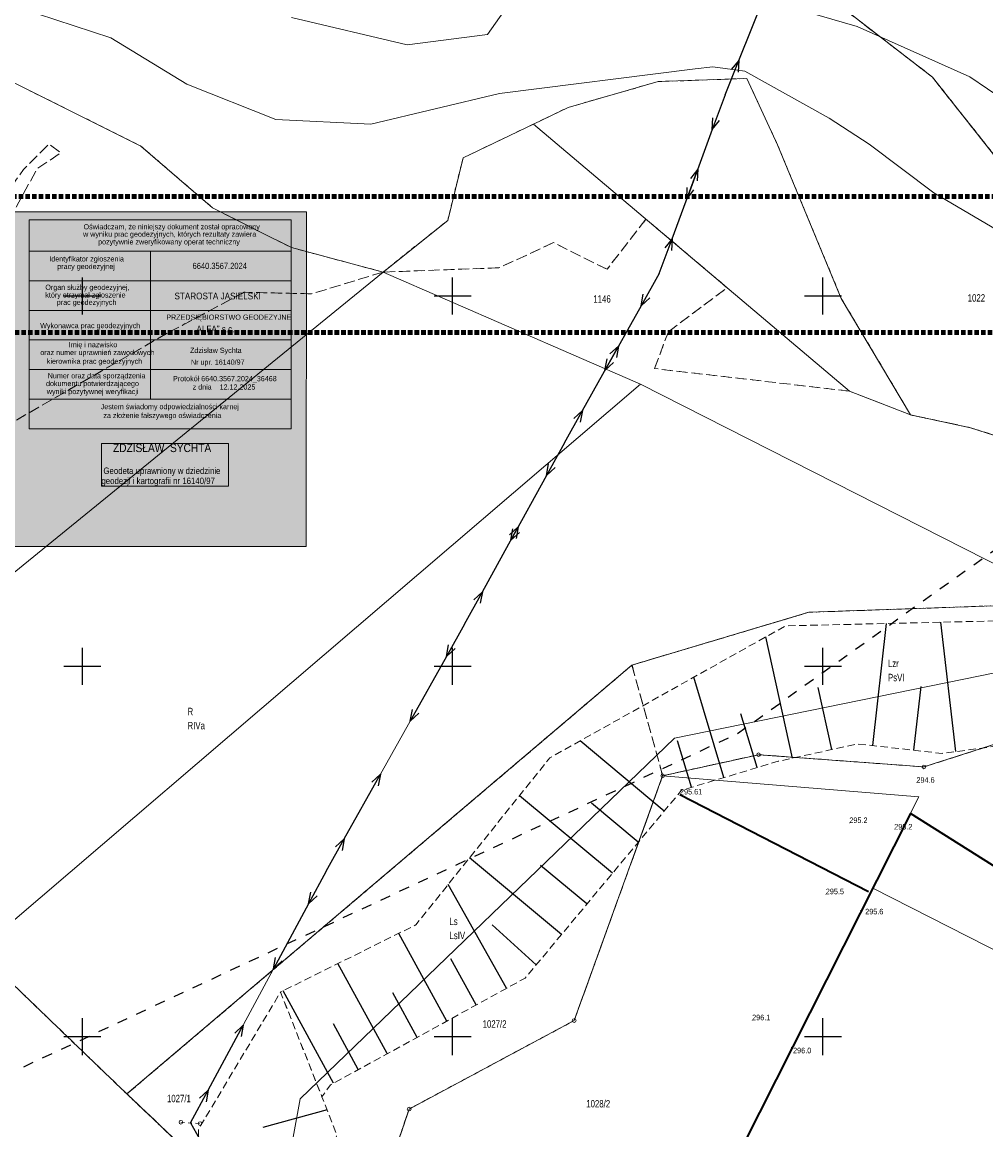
# Model space of a CAD drawing. Header units: metres. Extents: x 7527663 to 7537587, y 5492976 to 5503267.
# Tile 242 of 256: x 7531992 to 7532122, y 5499237 to 5499387. Entities that reach past the tile are written whole.
import ezdxf
from ezdxf.enums import TextEntityAlignment as Align

# ---------------------------------------------------------------- set-up
doc = ezdxf.new("R2010")
doc.units = ezdxf.units.M
for name, pattern in [('1.0_0.5', [1.5, 1, -0.5]), ('1.4_1.4', [2.8, 1.4, -1.4]), ('1.5_0.5', [2, 1.5, -0.5]), ('2', [0.9, 0.6, -0.3]), ('219-500', [0]), ('egkk-500', [2, 1.5, -0.5]), ('egug-500', [1, 0.5, -0.5]), ('suep_nn_500', [0]), ('supp_500', [1, 0.5, -0.5])]:
    doc.linetypes.add(name, pattern=pattern)
doc.layers.get('0').update_dxf_attribs({"color": 2, "lineweight": 5})
doc.styles.get("Standard").update_dxf_attribs({"font": 'Working1250', "width": 0.75})
doc.linetypes.add('902-500', pattern='A,3.75,0,[1,ksztalty.shx,S=0.5,R=0,X=0,Y=0],3.75', length=7.5)

# ---------------------------------------------------------------- blocks, each defined once
blk = doc.blocks.new('203')
at = {"linetype": 'Continuous', "lineweight": 0}
h = blk.add_hatch(color=0, dxfattribs=at)
edge = h.paths.add_edge_path()
edge.add_arc((0, 0), 0.045, 0, 360)
blk = doc.blocks.new('202')
at = {"color": 0, "linetype": 'Continuous', "lineweight": 0}
blk.add_circle((0, 0), 0.25, dxfattribs=at)
blk = doc.blocks.new('SUEP1')
at = {"color": 0, "linetype": 'Continuous'}
for p, q in [((0, 0), (5, 0)), ((5, 0), (3.5, 0.5)), ((5, 0), (3.5, -0.5)), ((5, 0), (15, 0)), ((15, 0), (13.5, 0.5)), ((15, 0), (13.5, -0.5))]:
    blk.add_line(p, q, dxfattribs=at)
blk = doc.blocks.new('SM05')
at = {"color": 0, "linetype": 'Continuous', "lineweight": 13}
blk.add_circle((0, 0), 0.25, dxfattribs=at)
blk = doc.blocks.new('RAMKA500K')
at = {"color": 0}
for p, q in [((0, 247.5), (0, 250)), ((0, 250), (2.5, 250)), ((47.5, 250), (52.5, 250)), ((50, 247.5), (50, 250)), ((97.5, 250), (102.5, 250)), ((100, 247.5), (100, 250)), ((397.5, 250), (400, 250)), ((400, 247.5), (400, 250)), ((0, 97.5), (0, 102.5)), ((50, 97.5), (50, 102.5)), ((100, 97.5), (100, 102.5)), ((400, 97.5), (400, 102.5)), ((0, 100), (2.5, 100)), ((47.5, 100), (52.5, 100)), ((97.5, 100), (102.5, 100)), ((397.5, 100), (400, 100)), ((0, 47.5), (0, 52.5)), ((50, 47.5), (50, 52.5)), ((100, 47.5), (100, 52.5)), ((400, 47.5), (400, 52.5)), ((0, 50), (2.5, 50)), ((47.5, 50), (52.5, 50)), ((97.5, 50), (102.5, 50)), ((397.5, 50), (400, 50)), ((0, 0), (0, 2.5)), ((50, 0), (50, 2.5)), ((100, 0), (100, 2.5)), ((400, 0), (400, 2.5)), ((0, 0), (2.5, 0)), ((47.5, 0), (52.5, 0)), ((97.5, 0), (102.5, 0)), ((397.5, 0), (400, 0))]:
    blk.add_line(p, q, dxfattribs=at)
blk = doc.blocks.new('PW01')
at = {"linetype": 'Continuous', "lineweight": 13}
h = blk.add_hatch(color=0, dxfattribs=at)
edge = h.paths.add_edge_path()
edge.add_arc((0, 0), 0.045, 0, 360)

msp = doc.modelspace()

# ---------------------------------------------------------------- hatches: boundary and pattern name
at = {"layer": 'Pieczątka na wyrysie', "linetype": 'CONTINUOUS', "lineweight": 13}
for points in [[(7531898.56, 5499316.18), (7531898.56, 5499361.38), (7532030.26, 5499361.38), (7532030.23, 5499316.18)], [(7532002.57, 5499324.3), (7532019.75, 5499324.3), (7532019.75, 5499330.06), (7532002.57, 5499330.06)]]:
    msp.add_hatch(color=0, dxfattribs=at).paths.add_polyline_path(points)

# ---------------------------------------------------------------- linework, layer by layer
at = {"layer": '000 Inne (niezydentyfikowane)', "color": 7, "linetype": 'CONTINUOUS', "lineweight": 25, "flags": 128}
for points in [[(7532106.75, 5499289.28), (7532108.6, 5499305.77)], [(7532117.97, 5499288.48), (7532115.91, 5499305.95)], [(7532095.89, 5499287.59), (7532092.31, 5499303.98)], [(7532086.62, 5499284.97), (7532082.56, 5499298.51)], [(7532101.2, 5499288.75), (7532099.37, 5499297.13)], [(7532112.28, 5499288.66), (7532113.25, 5499297.28)], [(7532091.1, 5499286.31), (7532088.92, 5499293.58)], [(7532078.57, 5499280.44), (7532067.2, 5499289.91)], [(7532082.27, 5499283.66), (7532080.38, 5499289.95)], [(7532071.59, 5499272.05), (7532059.02, 5499282.52)], [(7532075.07, 5499276.24), (7532068.75, 5499281.5)], [(7532064.69, 5499263.77), (7532052.27, 5499274.11)], [(7532068.13, 5499267.9), (7532061.88, 5499273.1)], [(7532057.28, 5499256.51), (7532049.39, 5499270.53)], [(7532049.21, 5499252.09), (7532042.72, 5499263.93)], [(7532061.29, 5499259.67), (7532055.34, 5499265.1)], [(7532041.18, 5499247.69), (7532034.51, 5499259.86)], [(7532053.17, 5499254.26), (7532049.76, 5499260.49)], [(7532033.93, 5499243.71), (7532027.1, 5499256.18)], [(7532045.2, 5499249.89), (7532041.91, 5499255.89)], [(7532037.26, 5499245.54), (7532033.89, 5499251.7)], [(7532033.06, 5499240.08), (7532024.36, 5499237.72)]]:
    msp.add_lwpolyline(points, dxfattribs=at)
at = {"layer": '217-kontur klasyfikacyjny', "color": 7, "linetype": 'egkk-500', "lineweight": 18, "flags": 128}
for points in [[(7532102.96, 5499388.67), (7532114.78, 5499379.56)], [(7532114.78, 5499379.56), (7532123.23, 5499368.89)], [(7532076.11, 5499360.38), (7532070.85, 5499353.6)], [(7532087.07, 5499351.11), (7532076.11, 5499360.38)], [(7532063.64, 5499357.2), (7532056.24, 5499353.8)], [(7532070.85, 5499353.6), (7532063.64, 5499357.2)], [(7532056.24, 5499353.8), (7532040.6, 5499353.23)], [(7532040.6, 5499353.23), (7532030.96, 5499350.29)], [(7532021.84, 5499350.5), (7532011.45, 5499344.97)], [(7532030.96, 5499350.29), (7532021.84, 5499350.5)], [(7532079.14, 5499345.17), (7532087.07, 5499351.11)], [(7532011.45, 5499344.97), (7531982.44, 5499328.27)], [(7532077.25, 5499340.2), (7532079.14, 5499345.17)], [(7532103.59, 5499337.15), (7532077.25, 5499340.2)], [(7532111.85, 5499333.94), (7532103.59, 5499337.15)], [(7532119.94, 5499332.21), (7532111.85, 5499333.94)], [(7532125.17, 5499330.55), (7532119.94, 5499332.21)], [(7532074.22, 5499300.16), (7532098.1, 5499307.29)], [(7532098.1, 5499307.29), (7532074.22, 5499300.16)], [(7532098.1, 5499307.29), (7532133.61, 5499308.53)], [(7532133.61, 5499308.53), (7532098.1, 5499307.29)], [(7532006.01, 5499242.25), (7532074.22, 5499300.16)], [(7532074.22, 5499300.16), (7532006.01, 5499242.25)], [(7532074.22, 5499300.16), (7532078.36, 5499285.21)], [(7532078.36, 5499285.21), (7532074.22, 5499300.16)], [(7532113.65, 5499286.41), (7532145.15, 5499296.51)], [(7532145.15, 5499296.51), (7532113.65, 5499286.41)], [(7532078.36, 5499285.21), (7532091.32, 5499288.06)], [(7532091.32, 5499288.06), (7532078.36, 5499285.21)], [(7532091.32, 5499288.06), (7532113.65, 5499286.41)], [(7532113.65, 5499286.41), (7532091.32, 5499288.06)], [(7532066.41, 5499252.16), (7532078.36, 5499285.21)], [(7532078.36, 5499285.21), (7532066.41, 5499252.16)], [(7531982.7, 5499264.7), (7532006.01, 5499242.25)], [(7532006.01, 5499242.25), (7531982.7, 5499264.7)], [(7532044.13, 5499240.21), (7532066.41, 5499252.16)], [(7532066.41, 5499252.16), (7532044.13, 5499240.21)], [(7532014.96, 5499233.76), (7532006.01, 5499242.25)], [(7532006.01, 5499242.25), (7532014.96, 5499233.76)], [(7532040.25, 5499228.82), (7532044.13, 5499240.21)], [(7532044.13, 5499240.21), (7532040.25, 5499228.82)]]:
    msp.add_lwpolyline(points, dxfattribs=at)
at = {"layer": '218-kontur użytku gruntowego', "color": 7, "linetype": 'egug-500', "lineweight": 18, "flags": 128}
for points in [[(7532102.96, 5499388.67), (7532114.78, 5499379.56)], [(7532114.78, 5499379.56), (7532102.96, 5499388.67)], [(7532065.59, 5499375.46), (7532077.74, 5499378.95)], [(7532077.74, 5499378.95), (7532089.73, 5499379.37)], [(7532089.73, 5499379.37), (7532093.88, 5499370.41)], [(7532114.78, 5499379.56), (7532123.23, 5499368.89)], [(7532123.23, 5499368.89), (7532114.78, 5499379.56)], [(7531990.87, 5499378.74), (7531997.9, 5499375.24)], [(7531997.9, 5499375.24), (7532007.91, 5499370.24)], [(7532060.92, 5499373.22), (7532065.59, 5499375.46)], [(7532051.4, 5499368.65), (7532060.92, 5499373.22)], [(7532007.91, 5499370.24), (7532013.07, 5499365.79)], [(7532093.88, 5499370.41), (7532102.48, 5499349.68)], [(7532049.34, 5499360.21), (7532051.4, 5499368.65)], [(7532013.07, 5499365.79), (7532017.58, 5499361.91)], [(7532017.58, 5499361.91), (7532023.71, 5499358.81)], [(7532040.6, 5499353.23), (7532049.34, 5499360.21)], [(7532076.11, 5499360.38), (7532070.85, 5499353.6)], [(7532087.07, 5499351.11), (7532076.11, 5499360.38)], [(7532023.71, 5499358.81), (7532028.23, 5499356.53)], [(7532028.23, 5499356.53), (7532040.6, 5499353.23)], [(7532063.64, 5499357.2), (7532056.24, 5499353.8)], [(7532070.85, 5499353.6), (7532063.64, 5499357.2)], [(7532056.24, 5499353.8), (7532040.6, 5499353.23)], [(7532040.6, 5499353.23), (7532030.96, 5499350.29)], [(7532021.84, 5499350.5), (7532011.45, 5499344.97)], [(7532030.96, 5499350.29), (7532021.84, 5499350.5)], [(7532079.14, 5499345.17), (7532087.07, 5499351.11)], [(7532102.48, 5499349.68), (7532111.85, 5499333.94)], [(7532011.45, 5499344.97), (7531982.44, 5499328.27)], [(7532077.25, 5499340.2), (7532079.14, 5499345.17)], [(7532103.59, 5499337.15), (7532077.25, 5499340.2)], [(7532111.85, 5499333.94), (7532103.59, 5499337.15)], [(7532119.94, 5499332.21), (7532111.85, 5499333.94)], [(7532111.85, 5499333.94), (7532119.94, 5499332.21)], [(7532125.17, 5499330.55), (7532119.94, 5499332.21)], [(7532119.94, 5499332.21), (7532125.17, 5499330.55)], [(7532074.22, 5499300.16), (7532098.1, 5499307.29)], [(7532098.1, 5499307.29), (7532074.22, 5499300.16)], [(7532098.1, 5499307.29), (7532133.61, 5499308.53)], [(7532133.61, 5499308.53), (7532098.1, 5499307.29)], [(7532006.01, 5499242.25), (7532074.22, 5499300.16)], [(7532074.22, 5499300.16), (7532006.01, 5499242.25)], [(7532074.22, 5499300.16), (7532078.36, 5499285.21)], [(7532078.36, 5499285.21), (7532074.22, 5499300.16)], [(7532113.65, 5499286.41), (7532145.15, 5499296.51)], [(7532145.15, 5499296.51), (7532113.65, 5499286.41)], [(7532078.36, 5499285.21), (7532091.32, 5499288.06)], [(7532091.32, 5499288.06), (7532078.36, 5499285.21)], [(7532091.32, 5499288.06), (7532113.65, 5499286.41)], [(7532113.65, 5499286.41), (7532091.32, 5499288.06)], [(7532066.41, 5499252.16), (7532078.36, 5499285.21)], [(7532078.36, 5499285.21), (7532066.41, 5499252.16)], [(7531982.7, 5499264.7), (7532006.01, 5499242.25)], [(7532006.01, 5499242.25), (7531982.7, 5499264.7)], [(7532044.13, 5499240.21), (7532066.41, 5499252.16)], [(7532066.41, 5499252.16), (7532044.13, 5499240.21)], [(7532014.96, 5499233.76), (7532006.01, 5499242.25)], [(7532006.01, 5499242.25), (7532014.96, 5499233.76)], [(7532040.25, 5499228.82), (7532044.13, 5499240.21)], [(7532044.13, 5499240.21), (7532040.25, 5499228.82)]]:
    msp.add_lwpolyline(points, dxfattribs=at)
at = {"layer": '219-działka ewidencyjna', "color": 3, "linetype": '219-500', "lineweight": 18, "flags": 128}
for points in [[(7532114.78, 5499379.56), (7532102.96, 5499388.67)], [(7532077.74, 5499378.95), (7532065.59, 5499375.46)], [(7532089.73, 5499379.37), (7532077.74, 5499378.95)], [(7532093.88, 5499370.41), (7532089.73, 5499379.37)], [(7532123.23, 5499368.89), (7532114.78, 5499379.56)], [(7531997.9, 5499375.24), (7531990.87, 5499378.74)], [(7532007.91, 5499370.24), (7531997.9, 5499375.24)], [(7532065.59, 5499375.46), (7532060.92, 5499373.22)], [(7532060.92, 5499373.22), (7532051.4, 5499368.65)], [(7532103.59, 5499337.15), (7532060.92, 5499373.22)], [(7532013.07, 5499365.79), (7532007.91, 5499370.24)], [(7532102.48, 5499349.68), (7532093.88, 5499370.41)], [(7532051.4, 5499368.65), (7532049.34, 5499360.21)], [(7532017.58, 5499361.91), (7532013.07, 5499365.79)], [(7532023.71, 5499358.81), (7532017.58, 5499361.91)], [(7532049.34, 5499360.21), (7532040.6, 5499353.23)], [(7532028.23, 5499356.53), (7532023.71, 5499358.81)], [(7532040.6, 5499353.23), (7532028.23, 5499356.53)], [(7532040.6, 5499353.23), (7531960.98, 5499288.44)], [(7532075.35, 5499338.09), (7532040.6, 5499353.23)], [(7532111.85, 5499333.94), (7532102.48, 5499349.68)], [(7532075.35, 5499338.09), (7531989.92, 5499265)], [(7532133.61, 5499308.53), (7532075.35, 5499338.09)], [(7532111.85, 5499333.94), (7532103.59, 5499337.15)], [(7532119.94, 5499332.21), (7532111.85, 5499333.94)], [(7532125.17, 5499330.55), (7532119.94, 5499332.21)], [(7532098.1, 5499307.29), (7532074.22, 5499300.16)], [(7532133.61, 5499308.53), (7532098.1, 5499307.29)], [(7532148.62, 5499304.29), (7532079.96, 5499290.29)], [(7532074.22, 5499300.16), (7532006.01, 5499242.25)], [(7532145.15, 5499296.51), (7532113.65, 5499286.41)], [(7532079.96, 5499290.29), (7532029.43, 5499241.58)], [(7532091.32, 5499288.06), (7532078.36, 5499285.21)], [(7532113.65, 5499286.41), (7532091.32, 5499288.06)], [(7532078.36, 5499285.21), (7532066.41, 5499252.16)], [(7532112.97, 5499282.36), (7532078.36, 5499285.21)], [(7532112.97, 5499282.36), (7532106.74, 5499270.02)], [(7532106.74, 5499270.02), (7532078.05, 5499213.37)], [(7532155.65, 5499245.14), (7532106.74, 5499270.02)], [(7532066.41, 5499252.16), (7532044.13, 5499240.21)], [(7532014.96, 5499233.76), (7532006.01, 5499242.25)], [(7532029.43, 5499241.58), (7532022.54, 5499203.89)], [(7532044.13, 5499240.21), (7532040.25, 5499228.82)]]:
    msp.add_lwpolyline(points, dxfattribs=at)
at = {"layer": 'jezdnia', "color": 7, "linetype": '1.5_0.5', "lineweight": 18, "flags": 128}
msp.add_lwpolyline([(7531969.4, 5499308.58), (7531968.35, 5499320.05), (7531969.57, 5499325.86), (7531974.09, 5499338.62), (7531978.74, 5499346.86), (7531985.26, 5499354.31), (7531990.84, 5499361.62), (7531993.9, 5499367.2), (7531997.09, 5499369.33), (7531995.5, 5499370.53), (7531992.04, 5499367.07), (7531986.59, 5499359.23), (7531983.53, 5499355.64), (7531977.68, 5499349.79), (7531974.36, 5499344.47), (7531969.84, 5499334.5), (7531966.12, 5499324.26), (7531965.31, 5499309.77), (7531965.48, 5499307.05), (7531967.02, 5499301.85), (7531967.7, 5499298.27), (7531966.25, 5499291.8), (7531964.72, 5499285.92), (7531962.84, 5499279.1), (7531950.49, 5499247.12), (7531944.68, 5499230.6), (7531942.29, 5499217.88), (7531936.99, 5499205.72), (7531936.41, 5499196.09), (7531941.01, 5499191.33), (7531941.12, 5499201.28), (7531941.2, 5499205.12), (7531941.97, 5499208.27), (7531944.1, 5499212.49), (7531945.12, 5499216.57), (7531945.97, 5499221.94), (7531946.66, 5499227.39), (7531948.45, 5499233.95), (7531954.2, 5499249.3), (7531964.89, 5499274.16), (7531968.12, 5499286.69), (7531969.66, 5499295.12), (7531970.08, 5499300.06)], close=True, dxfattribs=at)
at = {"layer": 'Miejsce błędu lub ostrzeżenia po kontroli', "color": 1, "linetype": '2', "lineweight": 100, "flags": 128}
for points in [[(7532332.28, 5499345.07), (7532332.28, 5499635.58), (7531916.58, 5499635.58), (7531916.58, 5499345.07)], [(7532312.59, 5499072.92), (7532312.59, 5499363.43), (7531896.89, 5499363.43), (7531896.89, 5499072.92)]]:
    msp.add_lwpolyline(points, close=True, dxfattribs=at)
at = {"layer": 'ogrodzenie trwałe', "color": 7, "linetype": '902-500', "lineweight": 35, "flags": 128}
for points in [[(7532080.7, 5499282.69), (7532106.17, 5499269.59)], [(7532082.4, 5499173.37), (7532112.5, 5499161.52), (7532125.81, 5499187.79), (7532136.54, 5499208.86), (7532147.19, 5499229.81), (7532157.85, 5499251.02), (7532137.25, 5499264.08), (7532111.85, 5499280.11), (7532061.97, 5499181.35), (7532076.81, 5499175.56)]]:
    msp.add_lwpolyline(points, dxfattribs=at)
at = {"layer": 'Pieczątka na wyrysie', "color": 7, "linetype": 'CONTINUOUS', "lineweight": 13, "flags": 128}
msp.add_lwpolyline([(7531898.56, 5499316.18), (7531898.56, 5499361.38), (7532030.26, 5499361.38), (7532030.23, 5499316.18)], close=True, dxfattribs=at)
at = {"layer": 'Pieczątka na wyrysie', "color": 1, "linetype": 'CONTINUOUS', "lineweight": 13, "flags": 128}
for points in [[(7531992.82, 5499360.3), (7531992.82, 5499332.06)], [(7532028.2, 5499360.3), (7531992.82, 5499360.3)], [(7532028.19, 5499360.3), (7532028.19, 5499332.06)], [(7532028.19, 5499356.06), (7531992.82, 5499356.06)], [(7532009.21, 5499336.06), (7532009.21, 5499356.06)], [(7532028.19, 5499352.06), (7531992.82, 5499352.06)], [(7532028.19, 5499348.06), (7531992.82, 5499348.06)], [(7532028.19, 5499344.06), (7531992.82, 5499344.06)], [(7532028.19, 5499340.06), (7531992.82, 5499340.06)], [(7532028.19, 5499336.06), (7531992.82, 5499336.06)], [(7532028.19, 5499332.06), (7531992.82, 5499332.06)]]:
    msp.add_lwpolyline(points, dxfattribs=at)
at = {"layer": 'Pieczątka na wyrysie', "color": 0, "linetype": 'CONTINUOUS', "lineweight": 13, "flags": 128}
msp.add_lwpolyline([(7532002.57, 5499324.3), (7532019.75, 5499324.3), (7532019.75, 5499330.06), (7532002.57, 5499330.06)], close=True, dxfattribs=at)
at = {"layer": 'przewód elektroenergetyczny niskiego napięcia', "color": 1, "linetype": 'suep_nn_500', "lineweight": 18, "flags": 128}
for points in [[(7532086.8, 5499377.16), (7532097.19, 5499403.2)], [(7532077.89, 5499353.04), (7532086.8, 5499377.16)], [(7532065.09, 5499330.15), (7532077.89, 5499353.04)], [(7532051.61, 5499305.68), (7532065.09, 5499330.15)], [(7532032.93, 5499272.33), (7532051.61, 5499305.68)], [(7532014.6, 5499238.34), (7532032.93, 5499272.33)], [(7532029.38, 5499212.04), (7532014.6, 5499238.34)]]:
    msp.add_lwpolyline(points, dxfattribs=at)
at = {"layer": 'skarpa nieumocniona', "color": 7, "linetype": '1.0_0.5', "lineweight": 18, "flags": 128}
for points in [[(7532159.41, 5499299.07), (7532172.69, 5499303.19), (7532180.22, 5499314.01), (7532183.82, 5499317.09), (7532185.84, 5499317.51), (7532187.75, 5499315.71), (7532197.11, 5499312.45), (7532202.06, 5499310.72), (7532207.28, 5499312.7), (7532200.8, 5499316.77), (7532187.64, 5499321.86), (7532183.29, 5499324.12), (7532182.02, 5499326.35), (7532173.53, 5499318.5), (7532148.92, 5499314.04), (7532126.11, 5499306.19), (7532094.94, 5499305.45), (7532063.11, 5499287.62), (7532045.01, 5499265.07), (7532026.76, 5499256.01), (7532032.35, 5499241.87), (7532033.49, 5499243.47), (7532059.8, 5499257.89), (7532080.91, 5499283.25), (7532093.96, 5499287.17), (7532104.67, 5499289.51), (7532116.12, 5499288.23), (7532125.56, 5499289.51), (7532150.91, 5499297.46)], [(7532159.41, 5499299.07), (7532172.69, 5499303.19), (7532180.22, 5499314.01), (7532183.82, 5499317.09), (7532185.84, 5499317.51), (7532187.75, 5499315.71), (7532197.11, 5499312.45), (7532202.06, 5499310.72), (7532207.28, 5499312.7), (7532200.8, 5499316.77), (7532187.64, 5499321.86), (7532183.29, 5499324.12), (7532182.02, 5499326.35), (7532173.53, 5499318.5), (7532148.92, 5499314.04), (7532126.11, 5499306.19), (7532094.94, 5499305.45), (7532063.11, 5499287.62), (7532045.01, 5499265.07), (7532026.76, 5499256.01), (7532032.35, 5499241.87), (7532033.49, 5499243.47), (7532059.8, 5499257.89), (7532080.91, 5499283.25), (7532093.96, 5499287.17), (7532104.67, 5499289.51), (7532116.12, 5499288.23), (7532125.56, 5499289.51), (7532150.91, 5499297.46)], [(7532015.59, 5499226.94), (7532016.41, 5499215.73), (7532017.4, 5499202.08), (7532026.33, 5499201.36), (7532034.35, 5499236.8), (7532032.35, 5499241.87), (7532026.76, 5499256.01), (7532015.67, 5499237.46)], [(7532015.59, 5499226.94), (7532016.41, 5499215.73), (7532017.4, 5499202.08), (7532026.33, 5499201.36), (7532034.35, 5499236.8), (7532032.35, 5499241.87), (7532026.76, 5499256.01), (7532015.67, 5499237.46)]]:
    msp.add_lwpolyline(points, close=True, dxfattribs=at)
at = {"layer": 'słup przewodów napowietrznych', "color": 7, "linetype": 'supp_500', "lineweight": 18, "flags": 128}
msp.add_lwpolyline([(7532013.3, 5499238.42), (7532015.9, 5499238.25)], dxfattribs=at)
at = {"layer": 'woda płynąca', "color": 7, "linetype": 'CONTINUOUS', "lineweight": 18, "flags": 128}
for points in [[(7532210.71, 5499395.08), (7532166.15, 5499369.26), (7532163.41, 5499367.69), (7532156.42, 5499366.5), (7532143.27, 5499367.6), (7532131.76, 5499371.51), (7532119.84, 5499379.59), (7532104.62, 5499386.4), (7532088.61, 5499391.08)], [(7532060.63, 5499393.75), (7532054.72, 5499385.29), (7532043.86, 5499383.9), (7532028.25, 5499387.6)], [(7531989, 5499389.73), (7532003.83, 5499384.86), (7532014.1, 5499378.62), (7532026.12, 5499373.82), (7532038.95, 5499373.22), (7532056.31, 5499377.33), (7532082.77, 5499380.67), (7532085.13, 5499380.93), (7532089.46, 5499380.35), (7532100.85, 5499374.03), (7532106.25, 5499370.5), (7532114.96, 5499363.95), (7532130.49, 5499354.78)]]:
    msp.add_lwpolyline(points, dxfattribs=at)
at = {"layer": 'Zakres', "color": 5, "linetype": '1.4_1.4', "lineweight": 25, "flags": 128}
msp.add_lwpolyline([(7532124.99, 5499095.27), (7532172.79, 5499102.15), (7532184.08, 5499102.85), (7532257.45, 5499212.21), (7532297.32, 5499318.75), (7532251.1, 5499375.2), (7532266.63, 5499421.76), (7532325.19, 5499443.99), (7532436.66, 5499434.46), (7532496.09, 5499460.06), (7532569.03, 5499504.92), (7532658.91, 5499535.36), (7532765.1, 5499629.55), (7532839.54, 5499729.38), (7532897.57, 5499726.03), (7532914.35, 5499580.73), (7532869.35, 5499565.87), (7532831.95, 5499526.36), (7532832.66, 5499450.87), (7532910.97, 5499481.91), (7532955.42, 5499424.76), (7532976.59, 5499314.69), (7532989.29, 5499063.52), (7533058.43, 5499054.34), (7533084.54, 5499232.14), (7533132.52, 5499263.19), (7533159.33, 5499162.29), (7533222.83, 5499185.58), (7533273.63, 5499494.61), (7533282.8, 5499659.71), (7532949.07, 5499769.78), (7532949.6, 5499830.63), (7533180.67, 5499875.08), (7533313.14, 5499872.79), (7533346.48, 5499854.97), (7533365.88, 5499791.12), (7533412.8, 5499785.12), (7533438.55, 5499812.29), (7533441.37, 5499875.43), (7533484.15, 5499897.04), (7533545.44, 5499937.17), (7533673.15, 5500017.6), (7533749.35, 5500094.39), (7533777.57, 5500128.79), (7534007.99, 5500175.59), (7534186.85, 5500179.47), (7534240.95, 5500208.22), (7534284.95, 5500255.15), (7534293.51, 5500249.35), (7534333.55, 5500221.86), (7534444.85, 5500195.93), (7534555.8, 5500196.46), (7534726.19, 5500214.1), (7534798.86, 5500232.8), (7534783.69, 5500289.6), (7534724.43, 5500292.77), (7534675.74, 5500276.9), (7534650.34, 5500257.14), (7534584.55, 5500255.2), (7534437.09, 5500254.49), (7534329.85, 5500291.18), (7534209.72, 5500427.53), (7534186.09, 5500404.95), (7534118.71, 5500444.11), (7534096.84, 5500422.24), (7534157.16, 5500379.55), (7534112.09, 5500321.43), (7534083.52, 5500332.02), (7534043.57, 5500300.53), (7534013.23, 5500283.95), (7533949.02, 5500246.91), (7533795.81, 5500207.87), (7533677.21, 5500119.03), (7533651.81, 5500152.19), (7533513.52, 5500049.18), (7533469.74, 5500018.85), (7533450.55, 5500058.88), (7533375.76, 5500093.1), (7533328.13, 5500013.72), (7533295.68, 5500002.08), (7533116.4, 5499970.61), (7533116.29, 5500014.6), (7533002.87, 5500013.02), (7533001.11, 5500035.6), (7532900.57, 5500075.81), (7532885.04, 5500029.6), (7532712.18, 5500081.46), (7532661.91, 5499978.62), (7532746.76, 5499934.35), (7532694.19, 5499808.41), (7532647.27, 5499819.34), (7532626.46, 5499783.36), (7532411.97, 5499873.67), (7532393.63, 5499832.04), (7532579.54, 5499749.14), (7532547.08, 5499703.28), (7532439.13, 5499742.08), (7532115.28, 5499818.64), (7532048.26, 5499841.21), (7531978.41, 5499816.52), (7531963.59, 5499784.06), (7532093.06, 5499751.26), (7532132.92, 5499745.26), (7532316.72, 5499671.18), (7532316.01, 5499623.55), (7531900.09, 5499730.09), (7531891.62, 5499688.81), (7531975.94, 5499629.9), (7531986.52, 5499607.68), (7532283.56, 5499574.16), (7532277.56, 5499495.14), (7532231, 5499475.03), (7532170.67, 5499496.9), (7532189.37, 5499542.41), (7532156.21, 5499552.64), (7532142.1, 5499526.18), (7532081.42, 5499533.24), (7532040.32, 5499476.27), (7531943.04, 5499442.14), (7531945.6, 5499389.31), (7532103.64, 5499422.12), (7532137.71, 5499433.89), (7532185.49, 5499405.89), (7532167.5, 5499347.33), (7532088.47, 5499290.88), (7531966.76, 5499234.08), (7531910.5, 5499234.26), (7531958.36, 5499167.34), (7531985.29, 5499073.39)], close=True, dxfattribs=at)

# ---------------------------------------------------------------- block references
at = {"layer": '202-punkt graniczny', "color": 3, "linetype": 'CONTINUOUS', "lineweight": 18}
for p in [(7532091.32, 5499288.06), (7532113.65, 5499286.41), (7532078.36, 5499285.21), (7532066.41, 5499252.16), (7532044.13, 5499240.21)]:
    msp.add_blockref('202', p, dxfattribs=at)
at = {"layer": '203-punkt graniczny', "color": 3, "linetype": 'CONTINUOUS', "lineweight": 18}
for p in [(7532077.74, 5499378.95), (7532089.73, 5499379.37), (7532114.78, 5499379.56), (7531997.9, 5499375.24), (7532065.59, 5499375.46), (7532060.92, 5499373.22), (7532007.91, 5499370.24), (7532093.88, 5499370.41), (7532051.4, 5499368.65), (7532013.07, 5499365.79), (7532017.58, 5499361.91), (7532049.34, 5499360.21), (7532023.71, 5499358.81), (7532028.23, 5499356.53), (7532040.6, 5499353.23), (7532102.48, 5499349.68), (7532075.35, 5499338.09), (7532103.59, 5499337.15), (7532111.85, 5499333.94), (7532119.94, 5499332.21), (7532098.1, 5499307.29), (7532074.22, 5499300.16), (7532079.96, 5499290.29), (7532112.97, 5499282.36), (7532106.74, 5499270.02), (7532006.01, 5499242.25), (7532029.43, 5499241.58)]:
    msp.add_blockref('203', p, dxfattribs=at)
at = {"layer": 'pikieta naturalna', "color": 7, "linetype": 'CONTINUOUS', "lineweight": 13}
for p in [(7532112.63, 5499284.27), (7532103.57, 5499278.83), (7532109.63, 5499277.96), (7532100.39, 5499269.22), (7532105.04, 5499267.04), (7532090.44, 5499252.2), (7532095.72, 5499248.56)]:
    msp.add_blockref('PW01', p, dxfattribs=at)
at = {"layer": 'pikieta sztuczna', "color": 7, "linetype": 'CONTINUOUS', "lineweight": 13}
msp.add_blockref('PW01', (7532080.7, 5499282.69), dxfattribs=at)
at = {"layer": 'przewód elektroenergetyczny niskiego napięcia', "color": 1, "linetype": 'CONTINUOUS', "lineweight": 18}
for p, rotation in [((7532086.8, 5499377.16), 68.248), ((7532086.8, 5499377.16), 249.726), ((7532077.89, 5499353.04), 69.726), ((7532077.89, 5499353.04), 240.786), ((7532065.09, 5499330.15), 60.786), ((7532065.09, 5499330.15), 241.151), ((7532051.61, 5499305.68), 61.151), ((7532051.61, 5499305.68), 240.746), ((7532032.93, 5499272.33), 60.746), ((7532032.93, 5499272.33), 241.663), ((7532014.6, 5499238.34), 61.663), ((7532014.6, 5499238.34), 299.335)]:
    msp.add_blockref('SUEP1', p, dxfattribs=dict(at, rotation=rotation))
at = {"layer": 'słup przewodów napowietrznych', "color": 7, "linetype": 'CONTINUOUS', "lineweight": 18}
for p in [(7532013.3, 5499238.42), (7532015.9, 5499238.25)]:
    msp.add_blockref('SM05', p, dxfattribs=at)
at = {"layer": 'Wstawianie ramki sekcyjnej z opisem', "color": 7, "linetype": 'CONTINUOUS', "lineweight": 13}
for p in [(7531600, 5499250), (7532000, 5499250), (7531600, 5499000), (7532000, 5499000)]:
    msp.add_blockref('RAMKA500K', p, dxfattribs=at)

# ---------------------------------------------------------------- texts
at = {"layer": '209-oznaczenie konturu klasyfikacyjnego', "color": 7, "linetype": 'CONTINUOUS', "lineweight": 18, "width": 0.79}
for s, p in [('PsVI', (7532108.79, 5499298.98)), ('RIVa', (7532014.2, 5499292.49)), ('LsIV', (7532049.57, 5499264.15))]:
    msp.add_text(s, height=1, dxfattribs=at).set_placement(p, align=Align.TOP_LEFT)
at = {"layer": '210-oznaczenie konturu użytku gruntowego', "color": 7, "linetype": 'CONTINUOUS', "lineweight": 18, "width": 0.79}
for s, p in [('Lzr', (7532108.79, 5499299.88)), ('R', (7532014.2, 5499293.39)), ('Ls', (7532049.57, 5499265.05))]:
    msp.add_text(s, height=1, dxfattribs=at).set_placement(p)
at = {"layer": '211-numer działki ewidencyjnej', "color": 3, "linetype": 'CONTINUOUS', "lineweight": 18, "width": 0.79}
for s, p in [('1146', (7532069, 5499350.1)), ('1027/2', (7532054.05, 5499252.2)), ('1027/1', (7532011.42, 5499242.13)), ('1028/2', (7532068.04, 5499241.43))]:
    msp.add_text(s, height=1, dxfattribs=at).set_placement(p, align=Align.TOP_LEFT)
msp.add_text('1022', height=1, dxfattribs=at).set_placement((7532119.55, 5499349.24))
at = {"layer": 'Pieczątka na wyrysie', "color": 1, "linetype": 'CONTINUOUS', "lineweight": 13, "width": 0.903}
for s, p in [('Oświadczam, że niniejszy dokument został opracowany', (7532000.16, 5499359)), ('w wyniku prac geodezyjnych, których rezultaty zawiera', (7532000.1, 5499358)), ('pozytywnie zweryfikowany operat techniczny', (7532002.13, 5499356.96)), ('Identyfikator zgłoszenia ', (7531995.53, 5499354.66)), ('pracy geodezyjnej', (7531996.61, 5499353.64)), ('Organ służby geodezyjnej,', (7531995, 5499350.83)), ('który otrzymał zgłoszenie', (7531995, 5499349.79)), ('prac geodezyjnych', (7531996.55, 5499348.8)), ('Wykonawca prac geodezyjnych', (7531994.3, 5499345.65)), ('Imię i nazwisko', (7531998.17, 5499343.08)), ('oraz numer uprawnień zawodowych', (7531994.32, 5499342.02)), ('kierownika prac geodezyjnych', (7531995.2, 5499340.84)), ('dokumentu potwierdzającego', (7531995.09, 5499337.83)), ('Numer oraz data sporządzenia', (7531995.33, 5499338.88)), ('wyniki pozytywnej weryfikacji', (7531995.2, 5499336.75)), ('Jestem świadomy odpowiedzialności karnej', (7532002.48, 5499334.71)), ('za złożenie fałszywego oświadczenia', (7532002.84, 5499333.52))]:
    msp.add_text(s, height=0.7, dxfattribs=at).set_placement(p)
at = {"layer": 'Pieczątka na wyrysie', "color": 7, "linetype": 'CONTINUOUS', "lineweight": 25, "width": 0.903}
for s, height, p in [('6640.3567.2024', 0.84, (7532014.88, 5499353.64)), ('STAROSTA JASIELSKI', 0.91, (7532012.44, 5499349.54)), ('„ALFA” s.c.', 0.91, (7532015.04, 5499345.1))]:
    msp.add_text(s, height=height, dxfattribs=at).set_placement(p)
at = {"layer": 'Pieczątka na wyrysie', "color": 7, "linetype": 'CONTINUOUS', "lineweight": 13, "width": 0.903}
for s, p in [('PRZEDSIĘBIORSTWO GEODEZYJNE', (7532011.33, 5499346.79)), ('Zdzisław Sychta', (7532014.54, 5499342.31)), ('Nr upr. 16140/97', (7532014.66, 5499340.72)), ('Protokół 6640.3567.2024_36468', (7532012.24, 5499338.49)), ('z dnia    12.12.2025 ', (7532014.89, 5499337.36))]:
    msp.add_text(s, height=0.7, dxfattribs=at).set_placement(p)
at = {"layer": 'Pieczątka na wyrysie', "color": 172, "linetype": 'CONTINUOUS', "lineweight": 25, "width": 0.903}
msp.add_text('ZDZISŁAW  SYCHTA', height=1.137, dxfattribs=at).set_placement((7532004.13, 5499328.92))
at = {"layer": 'Pieczątka na wyrysie', "color": 172, "linetype": 'CONTINUOUS', "lineweight": 13, "width": 0.903}
for s, p in [('Geodeta uprawniony w dziedzinie', (7532002.84, 5499325.96)), ('geodezji i kartografii nr 16140/97', (7532002.57, 5499324.6))]:
    msp.add_text(s, height=0.875, dxfattribs=at).set_placement(p)
at = {"layer": 'pikieta naturalna-Atr2', "color": 7, "width": 0.9}
for s, p in [('294.6', (7532112.63, 5499284.27)), ('295.2', (7532103.57, 5499278.83)), ('295.2', (7532109.63, 5499277.96)), ('295.5', (7532100.39, 5499269.22)), ('295.6', (7532105.71, 5499266.5)), ('296.1', (7532090.44, 5499252.2)), ('296.0', (7532095.97, 5499247.74))]:
    msp.add_text(s, height=0.75, dxfattribs=at).set_placement(p)
at = {"layer": 'pikieta sztuczna-Atr2', "color": 7, "width": 0.9}
msp.add_text('295.61', height=0.75, dxfattribs=at).set_placement((7532080.7, 5499282.69))

doc.saveas('drawing.dxf')
